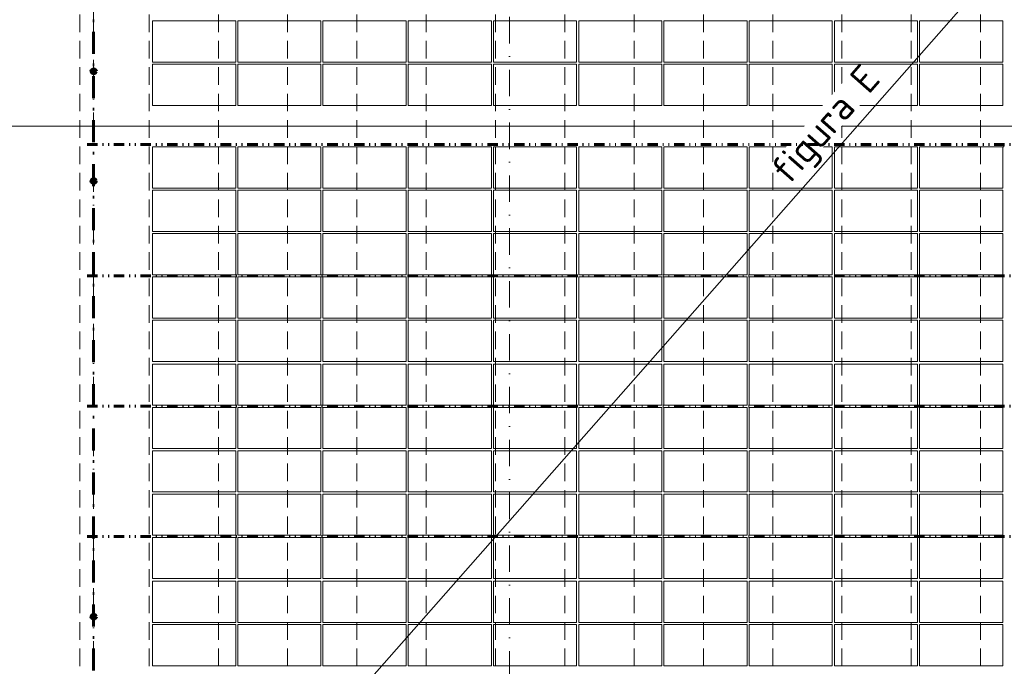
# Model space of a CAD drawing. Header units: millimetres. Extents: x -1695604 to 5289369, y -1488057 to 2187451.
# Tile 155 of 256: x 113483 to 127692, y 153911 to 163235. Entities that reach past the tile are written whole.
import ezdxf
from ezdxf import colors
from ezdxf.entities.mleader import LeaderData, LeaderLine
from ezdxf.math import Vec2, Vec3

# ---------------------------------------------------------------- set-up
doc = ezdxf.new("R2010")
doc.units = ezdxf.units.MM
for name, pattern in [('CENTERX2', [101.6, 63.5, -12.7, 12.7, -12.7]), ('DASHDOT', [25.4, 12.7, -6.35, 0, -6.35]), ('DELICI', [7.7, 3, -1.4, 0.25, -1.4, 0.25, -1.4]), ('ČERCHOVANÁ', [25.4, 12.7, -6.35, 0, -6.35]), ('ČÁRKOVANÁ', [19.05, 12.7, -6.35])]:
    doc.linetypes.add(name, pattern=pattern)
for name, color, linetype, lineweight in [('____podkonstrukce FVE', 3, 'CENTERX2', 9), ('___FVE_návrh var.2', 6, 'Continuous', 5), ('A99_N_kce-pohl', 1, 'Continuous', 9), ('A99_N_txt-popis-50 @ 200', 240, 'Continuous', 9), ('A99_S_osy', 1, 'CENTERX2', 5)]:
    doc.layers.add(name, color=color, linetype=linetype, lineweight=lineweight)
doc.styles.add('A99_kota', font='isocpeur.ttf', dxfattribs={"height": 2})
doc.styles.add('A99_popis', font='isocpeur.ttf')

msp = doc.modelspace()

# ---------------------------------------------------------------- linework, layer by layer
at = {"layer": '____podkonstrukce FVE', "color": 3, "linetype": 'ČERCHOVANÁ', "lineweight": 60, "ltscale": 25}
msp.add_lwpolyline([(114550, 173855), (114550, 150000)], dxfattribs=at)
at = {"layer": '____podkonstrukce FVE', "color": 3, "linetype": 'DELICI', "lineweight": 60, "ltscale": 50}
for points in [[(114457.5, 159540), (138780, 159540)], [(114457.5, 157660), (138780, 157660)], [(114457.5, 155785), (138780, 155785)]]:
    msp.add_lwpolyline(points, dxfattribs=at)
at = {"layer": '____podkonstrukce FVE', "color": 3, "linetype": 'Continuous', "lineweight": 80, "ltscale": 0.5}
for centre in [(114550, 162490), (114550, 160910), (114550, 154627.5)]:
    msp.add_circle(centre, 30, dxfattribs=at)
at = {"layer": '___FVE_návrh var.2', "lineweight": 5, "ltscale": 2}
for points in [[(116600, 163220), (116600, 162625), (115400, 162625), (115400, 163220)], [(117830, 163220), (117830, 162625), (116630, 162625), (116630, 163220)], [(119060, 163220), (119060, 162625), (117860, 162625), (117860, 163220)], [(120290, 163220), (120290, 162625), (119090, 162625), (119090, 163220)], [(121520, 163220), (121520, 162625), (120320, 162625), (120320, 163220)], [(121550, 163220), (121550, 162625), (122750, 162625), (122750, 163220)], [(122780, 163220), (122780, 162625), (123980, 162625), (123980, 163220)], [(124010, 163220), (124010, 162625), (125210, 162625), (125210, 163220)], [(125240, 163220), (125240, 162625), (126440, 162625), (126440, 163220)], [(126470, 163220), (126470, 162625), (127670, 162625), (127670, 163220)], [(116600, 162595), (116600, 162000), (115400, 162000), (115400, 162595)], [(117830, 162595), (117830, 162000), (116630, 162000), (116630, 162595)], [(119060, 162595), (119060, 162000), (117860, 162000), (117860, 162595)], [(120290, 162595), (120290, 162000), (119090, 162000), (119090, 162595)], [(121520, 162595), (121520, 162000), (120320, 162000), (120320, 162595)], [(121550, 162595), (121550, 162000), (122750, 162000), (122750, 162595)], [(122780, 162595), (122780, 162000), (123980, 162000), (123980, 162595)], [(124010, 162595), (124010, 162000), (125210, 162000), (125210, 162595)], [(125240, 162595), (125240, 162000), (126440, 162000), (126440, 162595)], [(126470, 162595), (126470, 162000), (127670, 162000), (127670, 162595)], [(116600, 160805), (116600, 161400), (115400, 161400), (115400, 160805)], [(117830, 160805), (117830, 161400), (116630, 161400), (116630, 160805)], [(119060, 160805), (119060, 161400), (117860, 161400), (117860, 160805)], [(120290, 160805), (120290, 161400), (119090, 161400), (119090, 160805)], [(121520, 160805), (121520, 161400), (120320, 161400), (120320, 160805)], [(121550, 160805), (121550, 161400), (122750, 161400), (122750, 160805)], [(122780, 160805), (122780, 161400), (123980, 161400), (123980, 160805)], [(124010, 160805), (124010, 161400), (125210, 161400), (125210, 160805)], [(125240, 160805), (125240, 161400), (126440, 161400), (126440, 160805)], [(126470, 160805), (126470, 161400), (127670, 161400), (127670, 160805)], [(116600, 160180), (116600, 160775), (115400, 160775), (115400, 160180)], [(117830, 160180), (117830, 160775), (116630, 160775), (116630, 160180)], [(119060, 160180), (119060, 160775), (117860, 160775), (117860, 160180)], [(120290, 160180), (120290, 160775), (119090, 160775), (119090, 160180)], [(121520, 160180), (121520, 160775), (120320, 160775), (120320, 160180)], [(121550, 160180), (121550, 160775), (122750, 160775), (122750, 160180)], [(122780, 160180), (122780, 160775), (123980, 160775), (123980, 160180)], [(124010, 160180), (124010, 160775), (125210, 160775), (125210, 160180)], [(125240, 160180), (125240, 160775), (126440, 160775), (126440, 160180)], [(126470, 160180), (126470, 160775), (127670, 160775), (127670, 160180)], [(116600, 159555), (116600, 160150), (115400, 160150), (115400, 159555)], [(117830, 159555), (117830, 160150), (116630, 160150), (116630, 159555)], [(119060, 159555), (119060, 160150), (117860, 160150), (117860, 159555)], [(120290, 159555), (120290, 160150), (119090, 160150), (119090, 159555)], [(121520, 159555), (121520, 160150), (120320, 160150), (120320, 159555)], [(121550, 159555), (121550, 160150), (122750, 160150), (122750, 159555)], [(122780, 159555), (122780, 160150), (123980, 160150), (123980, 159555)], [(124010, 159555), (124010, 160150), (125210, 160150), (125210, 159555)], [(125240, 159555), (125240, 160150), (126440, 160150), (126440, 159555)], [(126470, 159555), (126470, 160150), (127670, 160150), (127670, 159555)], [(116600, 158930), (116600, 159525), (115400, 159525), (115400, 158930)], [(117830, 158930), (117830, 159525), (116630, 159525), (116630, 158930)], [(119060, 158930), (119060, 159525), (117860, 159525), (117860, 158930)], [(120290, 158930), (120290, 159525), (119090, 159525), (119090, 158930)], [(121520, 158930), (121520, 159525), (120320, 159525), (120320, 158930)], [(121550, 158930), (121550, 159525), (122750, 159525), (122750, 158930)], [(122780, 158930), (122780, 159525), (123980, 159525), (123980, 158930)], [(124010, 158930), (124010, 159525), (125210, 159525), (125210, 158930)], [(125240, 158930), (125240, 159525), (126440, 159525), (126440, 158930)], [(126470, 158930), (126470, 159525), (127670, 159525), (127670, 158930)], [(116600, 158305), (116600, 158900), (115400, 158900), (115400, 158305)], [(117830, 158305), (117830, 158900), (116630, 158900), (116630, 158305)], [(119060, 158305), (119060, 158900), (117860, 158900), (117860, 158305)], [(120290, 158305), (120290, 158900), (119090, 158900), (119090, 158305)], [(121520, 158305), (121520, 158900), (120320, 158900), (120320, 158305)], [(121550, 158305), (121550, 158900), (122750, 158900), (122750, 158305)], [(122780, 158305), (122780, 158900), (123980, 158900), (123980, 158305)], [(124010, 158305), (124010, 158900), (125210, 158900), (125210, 158305)], [(125240, 158305), (125240, 158900), (126440, 158900), (126440, 158305)], [(126470, 158305), (126470, 158900), (127670, 158900), (127670, 158305)], [(116600, 157675), (116600, 158270), (115400, 158270), (115400, 157675)], [(117830, 157675), (117830, 158270), (116630, 158270), (116630, 157675)], [(119060, 157675), (119060, 158270), (117860, 158270), (117860, 157675)], [(120290, 157675), (120290, 158270), (119090, 158270), (119090, 157675)], [(121520, 157675), (121520, 158270), (120320, 158270), (120320, 157675)], [(121550, 157675), (121550, 158270), (122750, 158270), (122750, 157675)], [(122780, 157675), (122780, 158270), (123980, 158270), (123980, 157675)], [(124010, 157675), (124010, 158270), (125210, 158270), (125210, 157675)], [(125240, 157675), (125240, 158270), (126440, 158270), (126440, 157675)], [(126470, 157675), (126470, 158270), (127670, 158270), (127670, 157675)], [(116600, 157050), (116600, 157645), (115400, 157645), (115400, 157050)], [(117830, 157050), (117830, 157645), (116630, 157645), (116630, 157050)], [(119060, 157050), (119060, 157645), (117860, 157645), (117860, 157050)], [(120290, 157050), (120290, 157645), (119090, 157645), (119090, 157050)], [(121520, 157050), (121520, 157645), (120320, 157645), (120320, 157050)], [(121550, 157050), (121550, 157645), (122750, 157645), (122750, 157050)], [(122780, 157050), (122780, 157645), (123980, 157645), (123980, 157050)], [(124010, 157050), (124010, 157645), (125210, 157645), (125210, 157050)], [(125240, 157050), (125240, 157645), (126440, 157645), (126440, 157050)], [(126470, 157050), (126470, 157645), (127670, 157645), (127670, 157050)], [(116600, 156425), (116600, 157020), (115400, 157020), (115400, 156425)], [(117830, 156425), (117830, 157020), (116630, 157020), (116630, 156425)], [(119060, 156425), (119060, 157020), (117860, 157020), (117860, 156425)], [(120290, 156425), (120290, 157020), (119090, 157020), (119090, 156425)], [(121520, 156425), (121520, 157020), (120320, 157020), (120320, 156425)], [(121550, 156425), (121550, 157020), (122750, 157020), (122750, 156425)], [(122780, 156425), (122780, 157020), (123980, 157020), (123980, 156425)], [(124010, 156425), (124010, 157020), (125210, 157020), (125210, 156425)], [(125240, 156425), (125240, 157020), (126440, 157020), (126440, 156425)], [(126470, 156425), (126470, 157020), (127670, 157020), (127670, 156425)], [(116600, 155800), (116600, 156395), (115400, 156395), (115400, 155800)], [(117830, 155800), (117830, 156395), (116630, 156395), (116630, 155800)], [(119060, 155800), (119060, 156395), (117860, 156395), (117860, 155800)], [(120290, 155800), (120290, 156395), (119090, 156395), (119090, 155800)], [(121520, 155800), (121520, 156395), (120320, 156395), (120320, 155800)], [(121550, 155800), (121550, 156395), (122750, 156395), (122750, 155800)], [(122780, 155800), (122780, 156395), (123980, 156395), (123980, 155800)], [(124010, 155800), (124010, 156395), (125210, 156395), (125210, 155800)], [(125240, 155800), (125240, 156395), (126440, 156395), (126440, 155800)], [(126470, 155800), (126470, 156395), (127670, 156395), (127670, 155800)], [(116600, 155175), (116600, 155770), (115400, 155770), (115400, 155175)], [(117830, 155175), (117830, 155770), (116630, 155770), (116630, 155175)], [(119060, 155175), (119060, 155770), (117860, 155770), (117860, 155175)], [(120290, 155175), (120290, 155770), (119090, 155770), (119090, 155175)], [(121520, 155175), (121520, 155770), (120320, 155770), (120320, 155175)], [(121550, 155175), (121550, 155770), (122750, 155770), (122750, 155175)], [(122780, 155175), (122780, 155770), (123980, 155770), (123980, 155175)], [(124010, 155175), (124010, 155770), (125210, 155770), (125210, 155175)], [(125240, 155175), (125240, 155770), (126440, 155770), (126440, 155175)], [(126470, 155175), (126470, 155770), (127670, 155770), (127670, 155175)], [(116600, 154545), (116600, 155140), (115400, 155140), (115400, 154545)], [(117830, 154545), (117830, 155140), (116630, 155140), (116630, 154545)], [(119060, 154545), (119060, 155140), (117860, 155140), (117860, 154545)], [(120290, 154545), (120290, 155140), (119090, 155140), (119090, 154545)], [(121520, 154545), (121520, 155140), (120320, 155140), (120320, 154545)], [(121550, 154545), (121550, 155140), (122750, 155140), (122750, 154545)], [(122780, 154545), (122780, 155140), (123980, 155140), (123980, 154545)], [(124010, 154545), (124010, 155140), (125210, 155140), (125210, 154545)], [(125240, 154545), (125240, 155140), (126440, 155140), (126440, 154545)], [(126470, 154545), (126470, 155140), (127670, 155140), (127670, 154545)], [(116600, 154515), (116600, 153920), (115400, 153920), (115400, 154515)], [(117830, 154515), (117830, 153920), (116630, 153920), (116630, 154515)], [(119060, 154515), (119060, 153920), (117860, 153920), (117860, 154515)], [(120290, 154515), (120290, 153920), (119090, 153920), (119090, 154515)], [(121520, 154515), (121520, 153920), (120320, 153920), (120320, 154515)], [(121550, 154515), (121550, 153920), (122750, 153920), (122750, 154515)], [(122780, 154515), (122780, 153920), (123980, 153920), (123980, 154515)], [(124010, 154515), (124010, 153920), (125210, 153920), (125210, 154515)], [(125240, 154515), (125240, 153920), (126440, 153920), (126440, 154515)], [(126470, 154515), (126470, 153920), (127670, 153920), (127670, 154515)]]:
    msp.add_lwpolyline(points, close=True, dxfattribs=at)
at = {"layer": '___FVE_návrh var.2', "linetype": 'Continuous', "lineweight": 5, "ltscale": 0.5}
msp.add_lwpolyline([(127670, 161400), (127685, 161400), (127685, 161442.5)], dxfattribs=at)
at = {"layer": 'A99_N_kce-pohl', "color": 254, "linetype": 'ČÁRKOVANÁ', "lineweight": 5, "ltscale": 20, "true_color": 0xffd9cc}
for points in [[(114350, 148960), (114350, 148960), (114350, 174145)], [(115350, 148960), (115350, 148960), (115350, 174145)], [(116350, 148960), (116350, 148960), (116350, 174145)], [(117350, 148960), (117350, 148960), (117350, 174145)], [(118350, 148960), (118350, 148960), (118350, 174145)], [(119350, 148960), (119350, 148960), (119350, 174145)], [(120350, 148960), (120350, 148960), (120350, 174145)], [(121350, 148960), (121350, 148960), (121350, 174145)], [(122350, 148960), (122350, 148960), (122350, 174145)], [(123350, 148960), (123350, 148960), (123350, 174145)], [(124350, 148960), (124350, 148960), (124350, 174145)], [(125350, 148960), (125350, 148960), (125350, 174145)], [(126350, 148960), (126350, 148960), (126350, 174145)], [(127350, 148960), (127350, 148960), (127350, 174145)]]:
    msp.add_lwpolyline(points, dxfattribs=at)
at = {"layer": 'A99_N_kce-pohl', "color": 1, "linetype": 'Continuous', "lineweight": 9, "ltscale": 25}
msp.add_lwpolyline([(138875.5, 161700), (-650, 161700)], dxfattribs=at)
at = {"layer": 'A99_S_osy', "linetype": 'DASHDOT', "lineweight": 5, "ltscale": 30}
for points in [[(114550, 250300), (114550, 146890)], [(120550, 146890), (120550, 179215)]]:
    msp.add_lwpolyline(points, dxfattribs=at)

# ---------------------------------------------------------------- next in the draw order: texts
at = {"layer": '___FVE_návrh var.2', "linetype": 'Continuous', "lineweight": 5, "ltscale": 0.5, "insert": (124280, 161100), "char_height": 400, "attachment_point": 1, "rotation": 48.61954, "style": 'A99_kota', "bg_fill": 3, "box_fill_scale": 1, "bg_fill_color": 256, "bg_fill_transparency": 0}
msp.add_mtext_dynamic_manual_height_columns('figura E', width=1920.547, gutter_width=2000, heights=[0], dxfattribs=at)

# ---------------------------------------------------------------- next in the draw order: linework, layer by layer
at = {"layer": '____podkonstrukce FVE', "color": 3, "linetype": 'DELICI', "lineweight": 60, "ltscale": 50}
msp.add_lwpolyline([(114457.5, 161437.5), (138780, 161437.5)], dxfattribs=at)
at = {"layer": '___FVE_návrh var.2', "linetype": 'Continuous', "lineweight": 5, "ltscale": 0.5}
msp.add_lwpolyline([(115400, 150165), (136280, 173855)], dxfattribs=at)

# ---------------------------------------------------------------- next in the draw order: leaders
at = {"layer": 'A99_N_txt-popis-50 @ 200', "lineweight": 9}
ml = msp.add_multileader_mtext('Standard', dxfattribs=at)
ml.set_content('\\A1;{\\fISOCPEUR|b1|i0|c238|p34;\\C256;ocelový nosník}', color=1, style='A99_popis')
ml.set_leader_properties(color=256, linetype='ByLayer', lineweight=-1)
ml.build(insert=Vec2(0, 0))
ml.multileader.update_dxf_attribs({"dogleg_length": 200, "arrow_head_size": 300, "scale": 200})
ctx = ml.context
ctx.base_point, ctx.scale, ctx.char_height, ctx.arrow_head_size, ctx.landing_gap_size, ctx.plane_origin = Vec3(21517.5, 160277.5), 200, 400, 300, 1000, Vec3(20965, 153699.2)
notes = []
notes.append((ctx, [(0, (1, 1, 0), (20717.5, 160277.5), (1, 0), 800, [(0, [(20720, 158350)], 0, [])])]))
ctx.mtext.insert, ctx.mtext.width, ctx.mtext.defined_height, ctx.mtext.flow_direction = Vec3(22517.5, 160535.7), 3664.376, 670, 5
for ctx, leaders in notes:
    for number, flags, end, landing, length, lines in leaders:
        leader = LeaderData()
        leader.index, (leader.has_last_leader_line, leader.has_dogleg_vector, leader.attachment_direction) = number, flags
        leader.last_leader_point, leader.dogleg_vector, leader.dogleg_length = Vec3(end), Vec3(landing), length
        for number, points, colour, breaks in lines:
            line = LeaderLine()
            line.index, line.vertices, line.color, line.breaks = number, Vec3.list(points), colors.encode_raw_color(colour), breaks
            leader.lines.append(line)
        ctx.leaders.append(leader)

doc.saveas('drawing.dxf')
